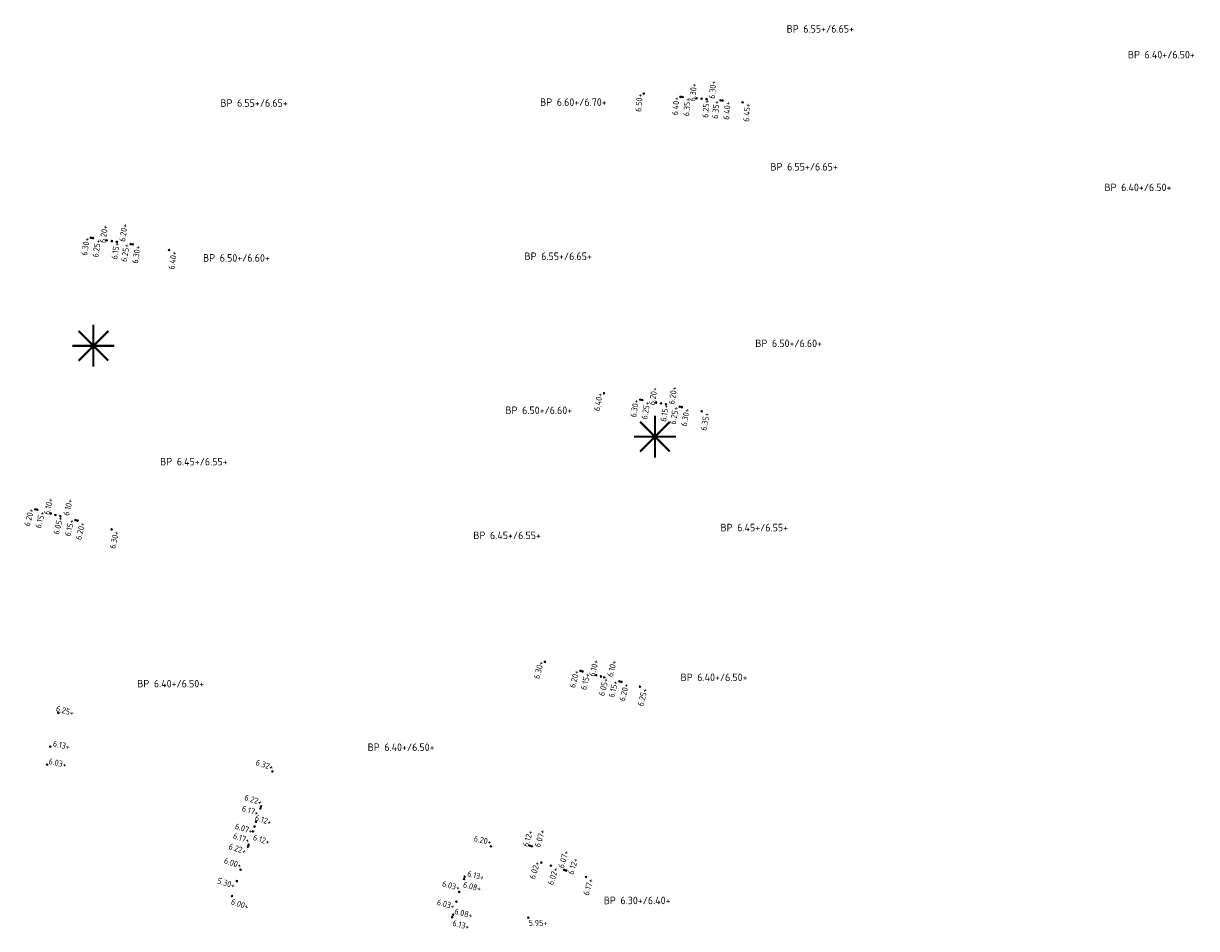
# Model space of a CAD drawing. Extents: x 168267 to 168723, y 448732 to 449595.
# Tile 14 of 32: x 168525 to 168665, y 449033 to 449140. Entities that reach past the tile are written whole.
import ezdxf
from ezdxf.enums import TextEntityAlignment as Align

# ---------------------------------------------------------------- set-up
doc = ezdxf.new("R2010")
doc.units = 0
doc.header["$MEASUREMENT"] = 0
for name, color, linetype, lineweight in [('N-PV-OG-SP_PEIL_0200_BOUWPEIL-T', 30, 'Continuous', 0), ('N-PV-OG-SP_PEIL_0500_KAVELPEIL-S', 140, 'Continuous', 0), ('N-PV-OG-SP_PEIL_0500_WEGPEIL-S', 210, 'Continuous', 0), ('N-PV-OG-SP_PEIL_0500_WEGPEIL_GOOT-S', 190, 'Continuous', 0), ('N-PV-OG-SP_PEIL_BOUWPEIL-S', 30, 'Continuous', 0), ('N-PV-VH-DREMPEL-S', 30, 'Continuous', 25)]:
    doc.layers.add(name, color=color, linetype=linetype, lineweight=lineweight)
doc.styles.add('NLCS-ISO', font='NLCS-ISO.ttf')

# ---------------------------------------------------------------- blocks, each defined once
blk = doc.blocks.new('*U5')
h = blk.add_hatch(color=256)
h.dxf.hatch_style = 1
edge = h.paths.add_edge_path()
edge.add_arc((0, 0), 0.25, 0, 360)
blk.add_circle((0, 0), 0.25)
at = {"ltscale": 0.1, "style": 'NLCS-ISO'}
blk.add_attdef('NAP', text='', height=1.8, dxfattribs=at).set_placement((4.412337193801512, -2.986305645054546), align=Align.BOTTOM_RIGHT)
blk = doc.blocks.new('*U7')
h = blk.add_hatch(color=256)
h.dxf.hatch_style = 1
edge = h.paths.add_edge_path()
edge.add_arc((0, 0), 0.25, 0, 360)
blk.add_circle((0, 0), 0.25)
at = {"ltscale": 0.1, "style": 'NLCS-ISO'}
blk.add_attdef('NAP', text='', height=1.8, dxfattribs=at).set_placement((-0.09233719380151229, -2.986305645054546), align=Align.BOTTOM_RIGHT)
blk = doc.blocks.new('*U3')
h = blk.add_hatch(color=256)
h.dxf.hatch_style = 1
edge = h.paths.add_edge_path()
edge.add_arc((0, 0), 0.25, 0, 360)
blk.add_circle((0, 0), 0.25)
at = {"ltscale": 0.1, "style": 'NLCS-ISO'}
blk.add_attdef('NAP', text='', height=1.8, dxfattribs=at).set_placement((-0.09233719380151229, -2.986305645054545), align=Align.BOTTOM_RIGHT)
blk = doc.blocks.new('SOG-PEIL_HD-SO')
h = blk.add_hatch(color=256)
h.dxf.hatch_style = 1
edge = h.paths.add_edge_path()
edge.add_arc((0, 0), 0.25, 0, 360)
blk.add_circle((0, 0), 0.25)
at = {"ltscale": 0.1, "style": 'NLCS-ISO'}
blk.add_attdef('NAP', text='', height=1.8, dxfattribs=at).set_placement((-0.0923371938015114, -0.2536943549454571), align=Align.BOTTOM_RIGHT)
blk = doc.blocks.new('*U38')
h = blk.add_hatch(color=256)
h.dxf.hatch_style = 1
edge = h.paths.add_edge_path()
edge.add_arc((0, 0), 0.25, 0, 360)
blk.add_circle((0, 0), 0.25)
at = {"ltscale": 0.1, "style": 'NLCS-ISO'}
blk.add_attdef('NAP', text='', height=1.8, dxfattribs=at).set_placement((4.412337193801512, -2.986305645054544), align=Align.BOTTOM_RIGHT)
blk = doc.blocks.new('*U4')
h = blk.add_hatch(color=256)
h.dxf.hatch_style = 1
edge = h.paths.add_edge_path()
edge.add_arc((0, 0), 0.25, 0, 360)
blk.add_circle((0, 0), 0.25)
at = {"ltscale": 0.1, "style": 'NLCS-ISO'}
blk.add_attdef('NAP', text='', height=1.8, dxfattribs=at).set_placement((4.412337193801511, -0.2536943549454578), align=Align.BOTTOM_RIGHT)
blk = doc.blocks.new('SOG-PEIL_BOUWPEIL-SO')
at = {"layer": 'Defpoints'}
blk.add_point((0, 0), dxfattribs=at)
at = {"layer": 'N-PV-OG-SP_PEIL_0200_BOUWPEIL-T', "style": 'NLCS-ISO'}
for tag, p in [('BOUWPEIL-DEF', (-4.400687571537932e-16, 0)), ('BOUWPEIL-SP', (-7.267471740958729e-17, 0))]:
    blk.add_attdef(tag, text='', height=0.9, dxfattribs=at).set_placement(p, align=Align.MIDDLE)
blk = doc.blocks.new('*U35')
h = blk.add_hatch(color=256)
h.dxf.hatch_style = 1
edge = h.paths.add_edge_path()
edge.add_arc((0, 0), 0.25, 0, 360)
blk.add_circle((0, 0), 0.25)
at = {"ltscale": 0.1, "style": 'NLCS-ISO'}
blk.add_attdef('NAP', text='', height=1.8, dxfattribs=at).set_placement((-0.09233719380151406, -2.986305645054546), align=Align.BOTTOM_RIGHT)
blk = doc.blocks.new('*U33')
h = blk.add_hatch(color=256)
h.dxf.hatch_style = 1
edge = h.paths.add_edge_path()
edge.add_arc((0, 0), 0.25, 0, 360)
blk.add_circle((0, 0), 0.25)
at = {"ltscale": 0.1, "style": 'NLCS-ISO'}
blk.add_attdef('NAP', text='', height=1.8, dxfattribs=at).set_placement((-0.09233719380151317, -0.2536943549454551), align=Align.BOTTOM_RIGHT)
blk = doc.blocks.new('*U15')
h = blk.add_hatch(color=256)
h.dxf.hatch_style = 1
edge = h.paths.add_edge_path()
edge.add_arc((0, 0), 0.25, 0, 360)
blk.add_circle((0, 0), 0.25)
at = {"ltscale": 0.1, "style": 'NLCS-ISO'}
blk.add_attdef('NAP', text='', height=1.8, dxfattribs=at).set_placement((4.412337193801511, -0.253694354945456), align=Align.BOTTOM_RIGHT)
blk = doc.blocks.new('*U26')
h = blk.add_hatch(color=256)
h.dxf.hatch_style = 1
edge = h.paths.add_edge_path()
edge.add_arc((0, 0), 0.25, 0, 360)
blk.add_circle((0, 0), 0.25)
at = {"ltscale": 0.1, "style": 'NLCS-ISO'}
blk.add_attdef('NAP', text='', height=1.8, dxfattribs=at).set_placement((-0.09233719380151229, -2.986305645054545), align=Align.BOTTOM_RIGHT)
blk = doc.blocks.new('*U25')
h = blk.add_hatch(color=256)
h.dxf.hatch_style = 1
edge = h.paths.add_edge_path()
edge.add_arc((0, 0), 0.25, 0, 360)
blk.add_circle((0, 0), 0.25)
at = {"ltscale": 0.1, "style": 'NLCS-ISO'}
blk.add_attdef('NAP', text='', height=1.8, dxfattribs=at).set_placement((-0.0923371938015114, -0.2536943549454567), align=Align.BOTTOM_RIGHT)
blk = doc.blocks.new('*U17')
h = blk.add_hatch(color=256)
h.dxf.hatch_style = 1
edge = h.paths.add_edge_path()
edge.add_arc((0, 0), 0.25, 0, 360)
blk.add_circle((0, 0), 0.25)
at = {"ltscale": 0.1, "style": 'NLCS-ISO'}
blk.add_attdef('NAP', text='', height=1.8, dxfattribs=at).set_placement((4.41233719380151, -2.986305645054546), align=Align.BOTTOM_RIGHT)
blk = doc.blocks.new('*U18')
h = blk.add_hatch(color=256)
h.dxf.hatch_style = 1
edge = h.paths.add_edge_path()
edge.add_arc((0, 0), 0.25, 0, 360)
blk.add_circle((0, 0), 0.25)
at = {"ltscale": 0.1, "style": 'NLCS-ISO'}
blk.add_attdef('NAP', text='', height=1.8, dxfattribs=at).set_placement((-0.0923371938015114, -0.2536943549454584), align=Align.BOTTOM_RIGHT)
blk = doc.blocks.new('*U50')
h = blk.add_hatch(color=256)
h.dxf.hatch_style = 1
edge = h.paths.add_edge_path()
edge.add_arc((0, 0), 0.25, 0, 360)
blk.add_circle((0, 0), 0.25)
at = {"ltscale": 0.1, "style": 'NLCS-ISO'}
blk.add_attdef('NAP', text='', height=1.8, dxfattribs=at).set_placement((4.412337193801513, -0.2536943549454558), align=Align.BOTTOM_RIGHT)
blk = doc.blocks.new('*U41')
h = blk.add_hatch(color=256)
h.dxf.hatch_style = 1
edge = h.paths.add_edge_path()
edge.add_arc((0, 0), 0.25, 0, 360)
blk.add_circle((0, 0), 0.25)
at = {"ltscale": 0.1, "style": 'NLCS-ISO'}
blk.add_attdef('NAP', text='', height=1.8, dxfattribs=at).set_placement((4.412337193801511, -0.2536943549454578), align=Align.BOTTOM_RIGHT)
blk = doc.blocks.new('SVH-DREMPEL_VERKEERSREMMER-S')
at = {"color": 0, "const_width": 0.05}
for points in [[(-0.3535533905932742, 0.3535533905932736), (0.3535533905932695, -0.3535533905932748)], [(0.3535533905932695, 0.3535533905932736), (-0.3535533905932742, -0.3535533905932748)], [(-7.105427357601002e-15, -0.4999999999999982), (-7.105427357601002e-15, 0.5)], [(-0.5000000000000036, 0), (0.4999999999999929, 0)]]:
    blk.add_lwpolyline(points, dxfattribs=at)

msp = doc.modelspace()

# ---------------------------------------------------------------- block references
at = {"layer": 'N-PV-OG-SP_PEIL_0500_KAVELPEIL-S'}
for name, p, xscale, yscale, zscale, rotation, values in [('SOG-PEIL_HD-SO', (168599.0552398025, 449132.0008961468), 0.4, 0.4, 0.4, 84.95165784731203, {'NAP': '6.50+'}), ('*U3', (168610.8093677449, 449130.9614079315), 0.4, 0.4, 0.4, 84.95165784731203, {'NAP': '6.45+'}), ('*U3', (168542.5224746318, 449113.3732184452), 0.3999999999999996, 0.3999999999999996, 0.3999999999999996, 81.10489807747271, {'NAP': '6.40+'}), ('SOG-PEIL_HD-SO', (168594.3108034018, 449096.3232878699), 0.3999999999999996, 0.3999999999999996, 0.3999999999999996, 79.89873558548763, {'NAP': '6.40+'}), ('*U3', (168605.9448106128, 449094.1832602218), 0.3999999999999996, 0.3999999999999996, 0.3999999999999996, 79.89873558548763, {'NAP': '6.35+'}), ('*U35', (168535.6882904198, 449080.1140562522), 0.4000000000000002, 0.4000000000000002, 0.4000000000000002, 75.6848321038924, {'NAP': '6.30+'}), ('*U33', (168587.279080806, 449064.3406312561), 0.4000000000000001, 0.4000000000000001, 0.4000000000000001, 75.2987298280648, {'NAP': '6.30+'}), ('*U35', (168598.5960121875, 449061.3720421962), 0.4000000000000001, 0.4000000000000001, 0.4000000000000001, 75.2987298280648, {'NAP': '6.25+'}), ('*U50', (168529.3575404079, 449058.2507731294), 0.4000000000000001, 0.4000000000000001, 0.4000000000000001, 343.6081198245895, {'NAP': '6.25+'}), ('SOG-PEIL_HD-SO', (168554.8252705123, 449051.2816295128), 0.3999999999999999, 0.3999999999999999, 0.3999999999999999, 342.06667622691, {'NAP': '6.32+'}), ('*U18', (168580.8498612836, 449042.3621988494), 0.4, 0.4, 0.4, 346.2702634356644, {'NAP': '6.20+'}), ('*U35', (168592.1736266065, 449038.7208864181), 0.4000000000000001, 0.4000000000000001, 0.4000000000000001, 72.18434239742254, {'NAP': '6.17+'})]:
    msp.add_blockref(name, p, dxfattribs=dict(at, xscale=xscale, yscale=yscale, zscale=zscale, rotation=rotation)).add_auto_attribs(values)
at = {"layer": 'N-PV-OG-SP_PEIL_0500_WEGPEIL-S'}
for name, p, xscale, yscale, zscale, rotation, values in [('*U4', (168605.3308009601, 449131.446520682), 0.4, 0.4, 0.4, 84.95165784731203, {'NAP': '6.30+'}), ('SOG-PEIL_HD-SO', (168603.4182488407, 449131.615473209), 0.4, 0.4, 0.4, 84.95165784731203, {'NAP': '6.40+'}), ('*U3', (168603.6674847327, 449131.5959402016), 0.4, 0.4, 0.4, 84.95165784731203, {'NAP': '6.35+'}), ('SOG-PEIL_HD-SO', (168608.1896677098, 449131.1939718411), 0.4, 0.4, 0.4, 84.95165784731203, {'NAP': '6.35+'}), ('*U3', (168608.4386979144, 449131.1719728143), 0.4, 0.4, 0.4, 84.95165784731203, {'NAP': '6.40+'}), ('*U4', (168535.1126763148, 449114.5329119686), 0.3999999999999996, 0.3999999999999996, 0.3999999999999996, 81.10489807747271, {'NAP': '6.20+'}), ('SOG-PEIL_HD-SO', (168533.2157678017, 449114.8297935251), 0.3999999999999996, 0.3999999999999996, 0.3999999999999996, 81.10489807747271, {'NAP': '6.30+'}), ('*U3', (168533.4631317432, 449114.7935837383), 0.3999999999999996, 0.3999999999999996, 0.3999999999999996, 81.10489807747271, {'NAP': '6.25+'}), ('SOG-PEIL_HD-SO', (168537.9481591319, 449114.0891358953), 0.3999999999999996, 0.3999999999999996, 0.3999999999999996, 81.10489807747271, {'NAP': '6.25+'}), ('*U3', (168538.1951524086, 449114.0504794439), 0.3999999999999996, 0.3999999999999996, 0.3999999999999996, 81.10489807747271, {'NAP': '6.30+'}), ('*U4', (168600.5131491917, 449095.2183414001), 0.3999999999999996, 0.3999999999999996, 0.3999999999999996, 79.89873558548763, {'NAP': '6.20+'}), ('SOG-PEIL_HD-SO', (168598.6229103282, 449095.5550870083), 0.3999999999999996, 0.3999999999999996, 0.3999999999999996, 79.89873558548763, {'NAP': '6.30+'}), ('*U3', (168598.8694572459, 449095.5136782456), 0.3999999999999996, 0.3999999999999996, 0.3999999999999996, 79.89873558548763, {'NAP': '6.25+'}), ('SOG-PEIL_HD-SO', (168603.3386622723, 449094.7149768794), 0.3999999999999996, 0.3999999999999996, 0.3999999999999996, 79.89873558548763, {'NAP': '6.25+'}), ('*U3', (168603.5847871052, 449094.6711297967), 0.3999999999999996, 0.3999999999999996, 0.3999999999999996, 79.89873558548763, {'NAP': '6.30+'}), ('*U4', (168528.4436934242, 449082.0022626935), 0.400000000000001, 0.400000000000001, 0.400000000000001, 75.68776402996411, {'NAP': '6.10+'}), ('SOG-PEIL_HD-SO', (168526.5901372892, 449082.5037623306), 0.400000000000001, 0.400000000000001, 0.400000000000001, 75.68776402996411, {'NAP': '6.20+'}), ('*U3', (168526.8329780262, 449082.4443616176), 0.400000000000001, 0.400000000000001, 0.400000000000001, 75.68776402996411, {'NAP': '6.15+'}), ('SOG-PEIL_HD-SO', (168531.395331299, 449081.2105715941), 0.400000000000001, 0.400000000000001, 0.400000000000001, 75.68776402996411, {'NAP': '6.15+'}), ('*U3', (168531.6375720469, 449081.148770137), 0.400000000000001, 0.400000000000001, 0.400000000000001, 75.68776402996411, {'NAP': '6.20+'}), ('*U4', (168593.37291421, 449062.742133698), 0.400000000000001, 0.400000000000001, 0.400000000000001, 75.3016617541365, {'NAP': '6.10+'}), ('SOG-PEIL_HD-SO', (168591.5227796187, 449063.2561125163), 0.400000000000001, 0.400000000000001, 0.400000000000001, 75.3016617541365, {'NAP': '6.20+'}), ('*U3', (168591.765214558, 449063.19507672), 0.400000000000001, 0.400000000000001, 0.400000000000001, 75.3016617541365, {'NAP': '6.15+'}), ('SOG-PEIL_HD-SO', (168596.1481032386, 449062.0136228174), 0.400000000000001, 0.400000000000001, 0.400000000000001, 75.3016617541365, {'NAP': '6.15+'}), ('*U3', (168596.3899220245, 449061.9501903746), 0.400000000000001, 0.400000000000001, 0.400000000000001, 75.3016617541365, {'NAP': '6.20+'}), ('SOG-PEIL_HD-SO', (168553.4766251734, 449047.1144296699), 0.3999999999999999, 0.3999999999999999, 0.3999999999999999, 342.06667622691, {'NAP': '6.22+'}), ('*U3', (168553.4020057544, 449046.8758253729), 0.3999999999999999, 0.3999999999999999, 0.3999999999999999, 342.06667622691, {'NAP': '6.17+'}), ('*U4', (168552.8854381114, 449045.2877117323), 0.3999999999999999, 0.3999999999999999, 0.3999999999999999, 342.06667622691, {'NAP': '6.12+'}), ('SOG-PEIL_HD-SO', (168552.0017366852, 449042.5571491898), 0.3999999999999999, 0.3999999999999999, 0.3999999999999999, 342.06667622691, {'NAP': '6.17+'}), ('*U4', (168585.477455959, 449042.446800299), 0.400000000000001, 0.400000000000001, 0.400000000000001, 72.18727432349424, {'NAP': '6.12+'}), ('*U3', (168551.9247592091, 449042.3192953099), 0.3999999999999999, 0.3999999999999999, 0.3999999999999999, 342.06667622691, {'NAP': '6.22+'}), ('SOG-PEIL_HD-SO', (168551.0379795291, 449039.579218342), 0.4, 0.4, 0.4, 341.9740468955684, {'NAP': '6.00+'}), ('*U18', (168586.8473701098, 449040.4334723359), 0.400000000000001, 0.400000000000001, 0.400000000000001, 72.18727432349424, {'NAP': '6.02+'}), ('*U5', (168589.8168960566, 449039.4787859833), 0.400000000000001, 0.400000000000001, 0.400000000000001, 72.18727432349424, {'NAP': '6.12+'}), ('*U7', (168587.9898022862, 449040.066252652), 0.400000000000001, 0.400000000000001, 0.400000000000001, 72.18727432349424, {'NAP': '6.02+'}), ('*U3', (168550.5997516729, 449038.2251310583), 0.4, 0.4, 0.4, 341.9740468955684, {'NAP': '5.30+'}), ('*U25', (168577.0690702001, 449036.9356155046), 0.4000000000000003, 0.4000000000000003, 0.4000000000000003, 345.1947593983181, {'NAP': '6.03+'}), ('*U26', (168576.7334969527, 449035.7832093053), 0.4000000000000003, 0.4000000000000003, 0.4000000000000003, 345.1947593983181, {'NAP': '6.03+'})]:
    msp.add_blockref(name, p, dxfattribs=dict(at, xscale=xscale, yscale=yscale, zscale=zscale, rotation=rotation)).add_auto_attribs(values)
ref = msp.add_blockref('*U5', (168606.5261459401, 449131.3409253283), dxfattribs=dict(at, xscale=0.4, yscale=0.4, zscale=0.4, rotation=84.95165784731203))
ref.add_attrib('NAP', '6.30+', dxfattribs={"layer": '0', "ltscale": 0.1, "height": 0.720000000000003, "rotation": 84.95165784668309, "style": 'NLCS-ISO'}).set_placement((168607.9156921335, 449133.4959451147), align=Align.BOTTOM_RIGHT)
ref = msp.add_blockref('*U5', (168536.2982440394, 449114.3473609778), dxfattribs=dict(at, xscale=0.3999999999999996, yscale=0.3999999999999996, zscale=0.3999999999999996, rotation=81.10489807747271))
ref.add_attrib('NAP', '6.20+', dxfattribs={"layer": '0', "ltscale": 0.1, "height": 0.7200000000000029, "rotation": 81.10489807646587, "style": 'NLCS-ISO'}).set_placement((168537.8292360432, 449116.4043034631), align=Align.BOTTOM_RIGHT)
ref = msp.add_blockref('*U5', (168601.694548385, 449095.0078753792), dxfattribs=dict(at, xscale=0.3999999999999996, yscale=0.3999999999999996, zscale=0.3999999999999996, rotation=79.89873558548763))
ref.add_attrib('NAP', '6.20+', dxfattribs={"layer": '0', "ltscale": 0.1, "height": 0.7200000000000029, "rotation": 79.89873558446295, "style": 'NLCS-ISO'}).set_placement((168603.2684997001, 449097.0321347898), align=Align.BOTTOM_RIGHT)
ref = msp.add_blockref('*U5', (168529.5842590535, 449081.6731589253), dxfattribs=dict(at, xscale=0.400000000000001, yscale=0.400000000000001, zscale=0.400000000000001, rotation=75.68776402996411))
ref.add_attrib('NAP', '6.10+', dxfattribs={"layer": '0', "ltscale": 0.1, "height": 0.720000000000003, "rotation": 75.68776403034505, "style": 'NLCS-ISO'}).set_placement((168531.3026010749, 449083.5763797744), align=Align.BOTTOM_RIGHT)
ref = msp.add_blockref('*U5', (168594.3401893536, 449062.4884039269), dxfattribs=dict(at, xscale=0.400000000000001, yscale=0.400000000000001, zscale=0.400000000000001, rotation=75.3016617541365))
ref.add_attrib('NAP', '6.10+', dxfattribs={"layer": '0', "ltscale": 0.1, "height": 0.720000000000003, "rotation": 75.30166175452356, "style": 'NLCS-ISO'}).set_placement((168596.0713176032, 449064.3800021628), align=Align.BOTTOM_RIGHT)
ref = msp.add_blockref('*U41', (168528.381354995, 449054.2375901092), dxfattribs=dict(at, xscale=0.3999999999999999, yscale=0.3999999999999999, zscale=0.3999999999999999, rotation=347.0666762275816))
ref.add_attrib('NAP', '6.13+', dxfattribs={"layer": '0', "ltscale": 0.1, "height": 0.720000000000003, "rotation": 347.0666762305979, "style": 'NLCS-ISO'}).set_placement((168530.5700172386, 449053.6308605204), align=Align.BOTTOM_RIGHT)
ref = msp.add_blockref('*U41', (168528.0040538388, 449052.0978089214), dxfattribs=dict(at, xscale=0.3999999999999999, yscale=0.3999999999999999, zscale=0.3999999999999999, rotation=347.0666762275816))
ref.add_attrib('NAP', '6.03+', dxfattribs={"layer": '0', "ltscale": 0.1, "height": 0.720000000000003, "rotation": 347.0666762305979, "style": 'NLCS-ISO'}).set_placement((168530.1927160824, 449051.4910793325), align=Align.BOTTOM_RIGHT)
ref = msp.add_blockref('*U5', (168552.515946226, 449044.146013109), dxfattribs=dict(at, xscale=0.3999999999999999, yscale=0.3999999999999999, zscale=0.3999999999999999, rotation=342.06667622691))
ref.add_attrib('NAP', '6.12+', dxfattribs={"layer": '0', "ltscale": 0.1, "height": 0.720000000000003, "rotation": 342.0666762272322, "style": 'NLCS-ISO'}).set_placement((168554.3068406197, 449042.3108983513), align=Align.BOTTOM_RIGHT)
ref = msp.add_blockref('*U5', (168585.7162167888, 449042.3726832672), dxfattribs=dict(at, xscale=0.400000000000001, yscale=0.400000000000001, zscale=0.400000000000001, rotation=72.18727432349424))
ref.add_attrib('NAP', '6.07+', dxfattribs={"layer": '0', "ltscale": 0.1, "height": 0.7200000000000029, "rotation": 72.18727432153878, "style": 'NLCS-ISO'}).set_placement((168587.5475579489, 449044.1674363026), align=Align.BOTTOM_RIGHT)
ref = msp.add_blockref('*U4', (168589.5788806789, 449039.5552626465), dxfattribs=dict(at, xscale=0.400000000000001, yscale=0.400000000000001, zscale=0.400000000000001, rotation=72.18727432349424))
ref.add_attrib('NAP', '6.07+', dxfattribs={"layer": '0', "ltscale": 0.1, "height": 0.7200000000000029, "rotation": 72.187274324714, "style": 'NLCS-ISO'}).set_placement((168590.3695762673, 449041.6843853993), align=Align.BOTTOM_RIGHT)
ref = msp.add_blockref('*U15', (168577.7197419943, 449038.7489453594), dxfattribs=dict(at, xscale=0.4000000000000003, yscale=0.4000000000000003, zscale=0.4000000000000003, rotation=345.1947593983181))
ref.add_attrib('NAP', '6.13+', dxfattribs={"layer": '0', "ltscale": 0.1, "height": 0.7200000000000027, "rotation": 345.1947593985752, "style": 'NLCS-ISO'}).set_placement((168579.887417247, 449038.0710462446), align=Align.BOTTOM_RIGHT)
ref = msp.add_blockref('*U17', (168577.6514426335, 449038.4707055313), dxfattribs=dict(at, xscale=0.4000000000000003, yscale=0.4000000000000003, zscale=0.4000000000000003, rotation=345.1947593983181))
ref.add_attrib('NAP', '6.08+', dxfattribs={"layer": '0', "ltscale": 0.1, "height": 0.7200000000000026, "rotation": 345.1947593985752, "style": 'NLCS-ISO'}).set_placement((168579.5398076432, 449036.7360509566), align=Align.BOTTOM_RIGHT)
ref = msp.add_blockref('*U38', (168550.0218770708, 449036.4395470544), dxfattribs=dict(at, xscale=0.4, yscale=0.4, zscale=0.4, rotation=341.9740468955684))
ref.add_attrib('NAP', '6.00+', dxfattribs={"layer": '0', "ltscale": 0.1, "height": 0.7200000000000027, "rotation": 341.9740468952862, "style": 'NLCS-ISO'}).set_placement((168551.8098023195, 449034.601539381), align=Align.BOTTOM_RIGHT)
ref = msp.add_blockref('*U15', (168576.3411056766, 449034.2223409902), dxfattribs=dict(at, xscale=0.4000000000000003, yscale=0.4000000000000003, zscale=0.4000000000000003, rotation=345.1947593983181))
ref.add_attrib('NAP', '6.08+', dxfattribs={"layer": '0', "ltscale": 0.1, "height": 0.7200000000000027, "rotation": 345.1947593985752, "style": 'NLCS-ISO'}).set_placement((168578.5087809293, 449033.5444418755), align=Align.BOTTOM_RIGHT)
ref = msp.add_blockref('*U5', (168576.2379691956, 449033.9248361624), dxfattribs=dict(at, xscale=0.4000000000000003, yscale=0.4000000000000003, zscale=0.4000000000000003, rotation=345.1947593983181))
ref.add_attrib('NAP', '6.13+', dxfattribs={"layer": '0', "ltscale": 0.1, "height": 0.7200000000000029, "rotation": 345.1947593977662, "style": 'NLCS-ISO'}).set_placement((168578.1263342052, 449032.1901815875), align=Align.BOTTOM_RIGHT)
at = {"layer": 'N-PV-OG-SP_PEIL_0500_WEGPEIL_GOOT-S'}
for p, xscale, yscale, zscale, rotation, values in [((168605.9284734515, 449131.3937230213), 0.4, 0.4, 0.4, 84.95000000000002, {'NAP': '6.25+'}), ((168535.7054601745, 449114.440136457), 0.4, 0.4, 0.4, 81.13138003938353, {'NAP': '6.15+'}), ((168601.1038487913, 449095.1131084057), 0.3999999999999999, 0.3999999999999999, 0.3999999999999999, 79.9, {'NAP': '6.15+'}), ((168529.0029227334, 449081.821644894), 0.4, 0.4, 0.4, 75.71095658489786, {'NAP': '6.05+'}), ((168593.9532792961, 449062.5898958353), 0.4, 0.4, 0.4, 75.3, {'NAP': '6.05+'}), ((168552.7006921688, 449044.7168624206), 0.4000000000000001, 0.4000000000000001, 0.4000000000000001, 342.064275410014, {'NAP': '6.07+'})]:
    msp.add_blockref('*U7', p, dxfattribs=dict(at, xscale=xscale, yscale=yscale, zscale=zscale, rotation=rotation)).add_auto_attribs(values)
ref = msp.add_blockref('*U5', (168585.2978751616, 449033.8656207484), dxfattribs=dict(at, xscale=0.4, yscale=0.4, zscale=0.4))
ref.add_attrib('NAP', '5.95+', dxfattribs={"layer": '0', "ltscale": 0.1, "height": 0.7200000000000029, "rotation": 2.292849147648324e-09, "style": 'NLCS-ISO'}).set_placement((168587.5668100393, 449032.6710984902), align=Align.BOTTOM_RIGHT)
at = {"layer": 'N-PV-OG-SP_PEIL_BOUWPEIL-S'}
ref = msp.add_blockref('SOG-PEIL_BOUWPEIL-SO', (168620.0678246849, 449139.7149361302), dxfattribs=at)
ref.add_attrib('BOUWPEIL-SP', 'BP 6.55+/6.65+', dxfattribs={"layer": 'N-PV-OG-SP_PEIL_0200_BOUWPEIL-T', "height": 0.8999999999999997, "style": 'NLCS-ISO'}).set_placement((168620.0678246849, 449139.7149361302), align=Align.MIDDLE)
ref = msp.add_blockref('SOG-PEIL_BOUWPEIL-SO', (168660.6761697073, 449136.6399581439), dxfattribs=at)
ref.add_attrib('BOUWPEIL-SP', 'BP 6.40+/6.50+', dxfattribs={"layer": 'N-PV-OG-SP_PEIL_0200_BOUWPEIL-T', "height": 0.8999999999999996, "style": 'NLCS-ISO'}).set_placement((168660.6761697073, 449136.6399581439), align=Align.MIDDLE)
ref = msp.add_blockref('SOG-PEIL_BOUWPEIL-SO', (168552.6480673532, 449130.8772639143), dxfattribs=at)
ref.add_attrib('BOUWPEIL-SP', 'BP 6.55+/6.65+', dxfattribs={"layer": 'N-PV-OG-SP_PEIL_0200_BOUWPEIL-T', "height": 0.8999999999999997, "style": 'NLCS-ISO'}).set_placement((168552.6480673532, 449130.8772639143), align=Align.MIDDLE)
ref = msp.add_blockref('SOG-PEIL_BOUWPEIL-SO', (168590.6660624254, 449130.9873153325), dxfattribs=at)
ref.add_attrib('BOUWPEIL-SP', 'BP 6.60+/6.70+', dxfattribs={"layer": 'N-PV-OG-SP_PEIL_0200_BOUWPEIL-T', "height": 0.8999999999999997, "style": 'NLCS-ISO'}).set_placement((168590.6660624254, 449130.9873153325), align=Align.MIDDLE)
ref = msp.add_blockref('SOG-PEIL_BOUWPEIL-SO', (168618.1391374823, 449123.2906850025), dxfattribs=at)
ref.add_attrib('BOUWPEIL-SP', 'BP 6.55+/6.65+', dxfattribs={"layer": 'N-PV-OG-SP_PEIL_0200_BOUWPEIL-T', "height": 0.8999999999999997, "style": 'NLCS-ISO'}).set_placement((168618.1391374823, 449123.2906850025), align=Align.MIDDLE)
ref = msp.add_blockref('SOG-PEIL_BOUWPEIL-SO', (168657.8899171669, 449120.8383347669), dxfattribs=at)
ref.add_attrib('BOUWPEIL-SP', 'BP 6.40+/6.50+', dxfattribs={"layer": 'N-PV-OG-SP_PEIL_0200_BOUWPEIL-T', "height": 0.8999999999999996, "style": 'NLCS-ISO'}).set_placement((168657.8899171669, 449120.8383347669), align=Align.MIDDLE)
ref = msp.add_blockref('SOG-PEIL_BOUWPEIL-SO', (168588.857347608, 449112.6329850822), dxfattribs=at)
ref.add_attrib('BOUWPEIL-SP', 'BP 6.55+/6.65+', dxfattribs={"layer": 'N-PV-OG-SP_PEIL_0200_BOUWPEIL-T', "height": 0.8999999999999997, "style": 'NLCS-ISO'}).set_placement((168588.857347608, 449112.6329850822), align=Align.MIDDLE)
ref = msp.add_blockref('SOG-PEIL_BOUWPEIL-SO', (168550.5492977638, 449112.4387026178), dxfattribs=at)
ref.add_attrib('BOUWPEIL-SP', 'BP 6.50+/6.60+', dxfattribs={"layer": 'N-PV-OG-SP_PEIL_0200_BOUWPEIL-T', "height": 0.8999999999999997, "style": 'NLCS-ISO'}).set_placement((168550.5492977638, 449112.4387026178), align=Align.MIDDLE)
ref = msp.add_blockref('SOG-PEIL_BOUWPEIL-SO', (168616.2995495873, 449102.2640991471), dxfattribs=at)
ref.add_attrib('BOUWPEIL-SP', 'BP 6.50+/6.60+', dxfattribs={"layer": 'N-PV-OG-SP_PEIL_0200_BOUWPEIL-T', "height": 0.8999999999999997, "style": 'NLCS-ISO'}).set_placement((168616.2995495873, 449102.2640991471), align=Align.MIDDLE)
ref = msp.add_blockref('SOG-PEIL_BOUWPEIL-SO', (168586.5486319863, 449094.2923648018), dxfattribs=at)
ref.add_attrib('BOUWPEIL-SP', 'BP 6.50+/6.60+', dxfattribs={"layer": 'N-PV-OG-SP_PEIL_0200_BOUWPEIL-T', "height": 0.8999999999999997, "style": 'NLCS-ISO'}).set_placement((168586.5486319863, 449094.2923648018), align=Align.MIDDLE)
ref = msp.add_blockref('SOG-PEIL_BOUWPEIL-SO', (168545.4816280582, 449088.1789757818), dxfattribs=at)
ref.add_attrib('BOUWPEIL-SP', 'BP 6.45+/6.55+', dxfattribs={"layer": 'N-PV-OG-SP_PEIL_0200_BOUWPEIL-T', "height": 0.8999999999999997, "style": 'NLCS-ISO'}).set_placement((168545.4816280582, 449088.1789757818), align=Align.MIDDLE)
ref = msp.add_blockref('SOG-PEIL_BOUWPEIL-SO', (168582.7748038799, 449079.3952216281), dxfattribs=at)
ref.add_attrib('BOUWPEIL-SP', 'BP 6.45+/6.55+', dxfattribs={"layer": 'N-PV-OG-SP_PEIL_0200_BOUWPEIL-T', "height": 0.8999999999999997, "style": 'NLCS-ISO'}).set_placement((168582.7748038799, 449079.3952216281), align=Align.MIDDLE)
ref = msp.add_blockref('SOG-PEIL_BOUWPEIL-SO', (168612.2119317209, 449080.3254393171), dxfattribs=at)
ref.add_attrib('BOUWPEIL-SP', 'BP 6.45+/6.55+', dxfattribs={"layer": 'N-PV-OG-SP_PEIL_0200_BOUWPEIL-T', "height": 0.8999999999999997, "style": 'NLCS-ISO'}).set_placement((168612.2119317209, 449080.3254393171), align=Align.MIDDLE)
ref = msp.add_blockref('SOG-PEIL_BOUWPEIL-SO', (168607.4184297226, 449062.4905299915), dxfattribs=at)
ref.add_attrib('BOUWPEIL-SP', 'BP 6.40+/6.50+', dxfattribs={"layer": 'N-PV-OG-SP_PEIL_0200_BOUWPEIL-T', "height": 0.8999999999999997, "style": 'NLCS-ISO'}).set_placement((168607.4184297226, 449062.4905299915), align=Align.MIDDLE)
ref = msp.add_blockref('SOG-PEIL_BOUWPEIL-SO', (168542.7183179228, 449061.743639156), dxfattribs=at)
ref.add_attrib('BOUWPEIL-SP', 'BP 6.40+/6.50+', dxfattribs={"layer": 'N-PV-OG-SP_PEIL_0200_BOUWPEIL-T', "height": 0.8999999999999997, "style": 'NLCS-ISO'}).set_placement((168542.7183179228, 449061.743639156), align=Align.MIDDLE)
ref = msp.add_blockref('SOG-PEIL_BOUWPEIL-SO', (168570.1537278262, 449054.16938701), dxfattribs=at)
ref.add_attrib('BOUWPEIL-SP', 'BP 6.40+/6.50+', dxfattribs={"layer": 'N-PV-OG-SP_PEIL_0200_BOUWPEIL-T', "height": 0.8999999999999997, "style": 'NLCS-ISO'}).set_placement((168570.1537278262, 449054.16938701), align=Align.MIDDLE)
ref = msp.add_blockref('SOG-PEIL_BOUWPEIL-SO', (168598.2592778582, 449035.923089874), dxfattribs=at)
ref.add_attrib('BOUWPEIL-SP', 'BP 6.30+/6.40+', dxfattribs={"layer": 'N-PV-OG-SP_PEIL_0200_BOUWPEIL-T', "height": 0.8999999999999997, "style": 'NLCS-ISO'}).set_placement((168598.2592778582, 449035.923089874), align=Align.MIDDLE)
at = {"layer": 'N-PV-VH-DREMPEL-S', "xscale": 5, "yscale": 5, "zscale": 5}
for p in [(168533.5231263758, 449101.9711736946), (168600.3782627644, 449091.1515926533)]:
    msp.add_blockref('SVH-DREMPEL_VERKEERSREMMER-S', p, dxfattribs=at)

doc.saveas('drawing.dxf')
